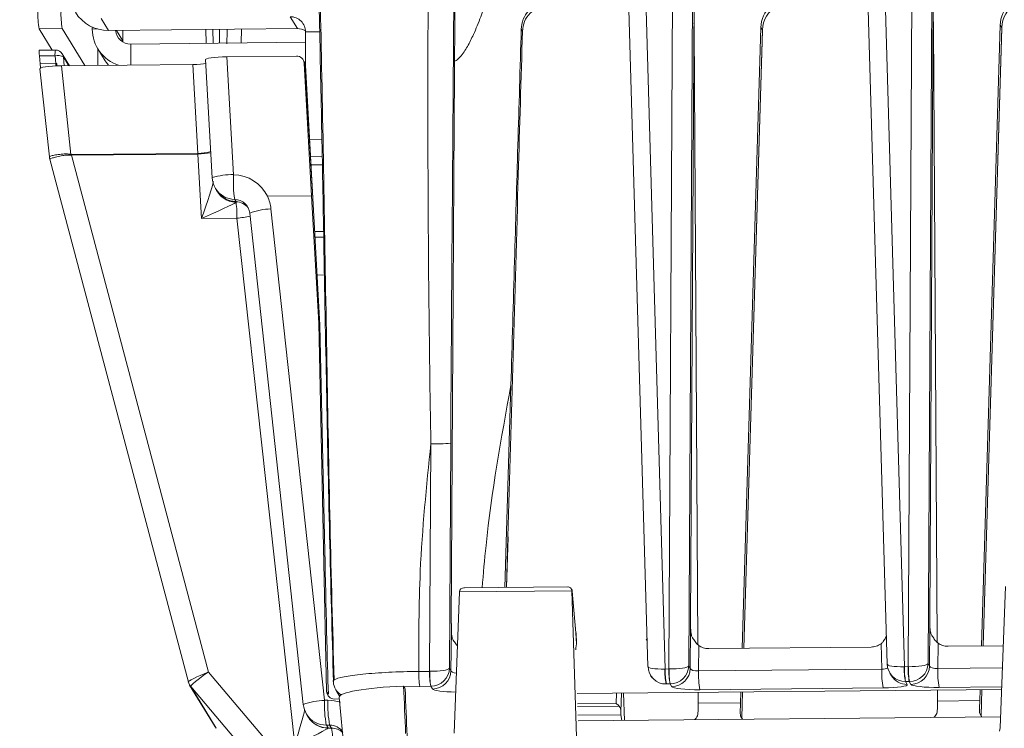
# Model space of a CAD drawing. Header units: millimetres. Extents: x 0 to 1118, y 0 to 864.
# Tile 93 of 256: x 506 to 522, y 280 to 291. Entities that reach past the tile are written whole.
import ezdxf

# ---------------------------------------------------------------- set-up
doc = ezdxf.new("R2010")
doc.units = ezdxf.units.MM
doc.styles.add('SLDTEXTSTYLE3', font='TXT', dxfattribs={"width": 0.605})
doc.dimstyles.new('SLDDIMSTYLE0', dxfattribs={"dimtxt": 3.175, "dimasz": 3.302, "dimexe": 0, "dimexo": 0.0625, "dimgap": 0.79375, "dimtad": 0, "dimtih": 1, "dimtoh": 1, "dimdec": 1, "dimlfac": 4, "dimrnd": 1e-09, "dimzin": 12, "dimdsep": 46, "dimtxsty": 'SLDTEXTSTYLE3', "dimsah": 1, "dimcen": 0.09, "dimadec": 0, "dimazin": 3, "dimtfac": 1, "dimtofl": 0, "dimtmove": 0, "dimatfit": 3, "dimfxl": 1, "dimfrac": 2, "dimtolj": 1, "dimtzin": 12, "dimarcsym": 0})

# ---------------------------------------------------------------- blocks, each defined once
blk = doc.blocks.new('_D_12')
at = {"color": 7, "linetype": 'Continuous', "lineweight": 0}
for p, q in [((520.817, 345.837), (559.739, 345.837)), ((558.139, 345.837), (558.139, 312.211)), ((558.139, 273.712), (558.139, 307.339)), ((443.176, 273.712), (559.739, 273.712))]:
    blk.add_line(p, q, dxfattribs=at)
for points in [[(558.139, 345.837), (557.631, 342.535), (558.647, 342.535)], [(558.139, 273.712), (558.647, 277.014), (557.631, 277.014)]]:
    blk.add_solid(points, dxfattribs=at)
at = {"color": 7, "linetype": 'Continuous', "lineweight": 0, "insert": (552.682, 311.431), "char_height": 3.175, "attachment_point": 1, "style": 'SLDTEXTSTYLE3'}
blk.add_mtext('288.5', dxfattribs=at)
blk = doc.blocks.new('_D_13')
at = {"color": 7, "linetype": 'Continuous', "lineweight": 0}
for p, q in [((441.576, 275.312), (441.576, 357.886)), ((519.351, 346.187), (519.351, 357.886)), ((441.576, 356.286), (475.007, 356.286)), ((519.351, 356.286), (485.921, 356.286))]:
    blk.add_line(p, q, dxfattribs=at)
for points in [[(441.576, 356.286), (444.878, 355.778), (444.878, 356.794)], [(519.351, 356.286), (516.049, 356.794), (516.049, 355.778)]]:
    blk.add_solid(points, dxfattribs=at)
at = {"color": 7, "linetype": 'Continuous', "lineweight": 0, "insert": (475.007, 357.942), "char_height": 3.175, "attachment_point": 1, "style": 'SLDTEXTSTYLE3'}
blk.add_mtext('311.1', dxfattribs=at)

msp = doc.modelspace()

# ---------------------------------------------------------------- linework, layer by layer
at = {"color": 9, "linetype": 'Continuous', "lineweight": 0}
for p, q in [((520.744, 292.745), (520.678, 280.643)), ((516.079, 292.697), (516.43, 280.556)), ((516.489, 280.557), (516.556, 292.702)), ((516.878, 292.707), (516.811, 280.605)), ((519.945, 292.735), (520.297, 280.594)), ((520.356, 280.595), (520.422, 292.739)), ((507.316, 291.057), (507.434, 290.865)), ((510.37, 291.087), (510.487, 290.895)), ((506.687, 290.896), (506.314, 290.892)), ((507.258, 290.889), (507.173, 290.888)), ((507.562, 290.867), (507.664, 290.7)), ((509.122, 290.882), (509.127, 290.659)), ((509.584, 290.886), (509.577, 290.663)), ((510.847, 290.844), (510.619, 290.841)), ((514.124, 290.853), (514.104, 290.885)), ((517.701, 280.891), (518.001, 290.873)), ((518.001, 290.873), (517.976, 290.914)), ((521.567, 280.929), (521.868, 290.911)), ((521.868, 290.911), (521.842, 290.952)), ((507.796, 290.306), (507.796, 290.646)), ((506.571, 290.456), (506.319, 290.453)), ((506.583, 290.331), (506.571, 290.456)), ((506.791, 290.296), (506.705, 290.438)), ((506.705, 290.438), (506.718, 290.296)), ((509.349, 290.441), (509.457, 288.537)), ((506.331, 290.329), (506.583, 290.331)), ((506.674, 290.295), (506.827, 288.864)), ((508.877, 288.88), (508.8, 290.316)), ((510.615, 290.303), (510.596, 290.335)), ((510.737, 288.157), (510.615, 290.303)), ((510.616, 290.303), (510.615, 290.303)), ((510.683, 289.106), (510.883, 289.108)), ((506.835, 288.861), (508.877, 288.88)), ((508.878, 288.87), (506.835, 288.85)), ((506.835, 288.85), (509.048, 280.507)), ((508.938, 287.829), (508.878, 288.87)), ((510.888, 288.828), (510.699, 288.827)), ((510.717, 288.697), (510.891, 288.699)), ((509.475, 288.138), (509.496, 288.103)), ((510.717, 288.195), (510.002, 288.188)), ((510.852, 286.109), (510.737, 288.157)), ((510.737, 288.156), (510.737, 288.157)), ((509.498, 288.098), (509.495, 288.088)), ((509.496, 288.103), (509.498, 288.098)), ((510.06, 287.984), (510.926, 280.051)), ((509.51, 287.834), (508.938, 287.829)), ((510.443, 279.333), (509.51, 287.834)), ((510.767, 287.621), (510.911, 287.622)), ((510.924, 286.918), (510.807, 286.916)), ((510.93, 282.456), (510.852, 286.109)), ((512.623, 280.519), (512.643, 284.195)), ((512.965, 284.2), (512.945, 280.568)), ((513.865, 281.873), (513.89, 282.69)), ((514.921, 281.82), (513.104, 281.802)), ((514.928, 281.808), (514.921, 281.82)), ((514.928, 281.808), (514.928, 281.812)), ((514.988, 281.139), (514.928, 281.808)), ((512.969, 280.529), (512.975, 281.186)), ((512.975, 281.186), (512.975, 281.186)), ((514.988, 281.139), (514.988, 281.143)), ((514.995, 280.962), (514.988, 281.139)), ((514.988, 281.139), (514.989, 281.139)), ((516.835, 280.567), (516.841, 281.223)), ((516.841, 281.223), (516.841, 281.223)), ((520.701, 280.604), (520.708, 281.261)), ((520.708, 281.261), (520.708, 281.261)), ((520.839, 280.974), (520.835, 280.564)), ((516.973, 280.936), (516.969, 280.526)), ((519.929, 280.555), (519.919, 280.965)), ((509.048, 280.507), (511.131, 278.052)), ((512.447, 280.517), (512.623, 280.519)), ((512.623, 280.519), (512.627, 280.519)), ((512.945, 280.568), (512.969, 280.529)), ((516.43, 280.556), (516.426, 280.556)), ((516.43, 280.556), (516.489, 280.557)), ((516.489, 280.557), (516.494, 280.557)), ((516.811, 280.605), (516.835, 280.567)), ((516.969, 280.526), (519.929, 280.555)), ((520.297, 280.594), (520.292, 280.594)), ((520.297, 280.594), (520.356, 280.595)), ((520.356, 280.595), (520.36, 280.595)), ((520.678, 280.643), (520.701, 280.604)), ((520.835, 280.564), (521.878, 280.574)), ((520.315, 280.353), (520.342, 280.308)), ((520.375, 280.353), (520.316, 280.353)), ((520.402, 280.309), (520.375, 280.353)), ((510.873, 277.786), (508.763, 280.273)), ((508.763, 280.272), (509.175, 279.6)), ((510.96, 280.193), (510.987, 280.149)), ((512.466, 280.276), (512.211, 280.268)), ((512.642, 280.278), (512.466, 280.276)), ((512.669, 280.234), (512.642, 280.278)), ((516.508, 280.316), (516.449, 280.315)), ((516.536, 280.271), (516.509, 280.316)), ((519.952, 280.251), (516.992, 280.222)), ((517.667, 279.767), (517.68, 280.186)), ((521.866, 280.269), (520.858, 280.26)), ((521.534, 279.805), (521.546, 280.223)), ((510.926, 280.051), (510.979, 280.051)), ((515.638, 280.001), (515.643, 280.166)), ((520.83, 280.04), (521.514, 280.047)), ((515.014, 279.995), (515.638, 280.001)), ((515.685, 279.957), (515.015, 279.951)), ((516.963, 280.003), (517.648, 280.009)), ((517.644, 279.913), (517.644, 279.913)), ((521.51, 279.95), (521.51, 279.95)), ((511.008, 279.652), (510.955, 279.651)), ((510.955, 279.651), (510.982, 279.607)), ((510.984, 279.603), (511.038, 279.603)), ((511.038, 279.603), (511.008, 279.652))]:
    msp.add_line(p, q, dxfattribs=at)
at = {"color": 7, "linetype": 'Continuous', "lineweight": 15}
for p, q in [((515.802, 292.696), (516.152, 280.595)), ((516.903, 292.666), (516.841, 281.327)), ((519.668, 292.734), (520.019, 280.633)), ((520.769, 292.704), (520.707, 281.365)), ((506.314, 290.892), (506.524, 290.548)), ((506.687, 290.896), (507.053, 290.299)), ((507.173, 290.888), (507.173, 290.92)), ((507.434, 290.865), (510.487, 290.895)), ((507.664, 290.7), (507.664, 290.868)), ((509.007, 290.881), (509.012, 290.658)), ((510.619, 290.247), (510.619, 290.841)), ((516.958, 280.95), (516.901, 290.904)), ((517.976, 290.914), (517.674, 280.891)), ((517.702, 280.891), (518.002, 290.866)), ((518.001, 290.873), (518.002, 290.866)), ((520.824, 280.988), (520.767, 290.942)), ((521.842, 290.952), (521.541, 280.929)), ((521.568, 280.929), (521.868, 290.904)), ((521.868, 290.904), (521.868, 290.911)), ((507.664, 290.7), (507.665, 290.682)), ((506.579, 290.549), (506.316, 290.546)), ((507.263, 290.568), (507.381, 290.376)), ((507.263, 290.568), (507.381, 290.376)), ((507.265, 290.301), (507.265, 290.564)), ((510.619, 290.674), (507.796, 290.646)), ((506.319, 290.453), (506.331, 290.329)), ((506.805, 290.296), (506.687, 290.489)), ((509.004, 290.394), (509.111, 288.488)), ((510.471, 290.452), (509.349, 290.441)), ((510.598, 290.361), (510.578, 290.393)), ((506.327, 290.247), (506.479, 288.825)), ((508.8, 290.316), (506.674, 290.295)), ((510.717, 288.195), (510.596, 290.335)), ((510.737, 288.156), (510.616, 290.303)), ((510.619, 290.302), (510.616, 290.302)), ((506.486, 288.787), (508.725, 280.346)), ((510.705, 288.717), (510.717, 288.697)), ((510.72, 288.695), (510.717, 288.697)), ((510.72, 288.695), (510.891, 288.697)), ((510.72, 288.695), (510.891, 288.697)), ((509.166, 288.314), (509.187, 288.279)), ((510.717, 288.195), (510.833, 286.141)), ((510.852, 286.109), (510.737, 288.156)), ((509.716, 287.916), (510.582, 279.983)), ((510.913, 287.527), (510.772, 287.526)), ((513.004, 286.66), (512.974, 281.289)), ((510.833, 286.141), (510.96, 280.193)), ((510.833, 286.141), (510.852, 286.109)), ((510.931, 282.456), (510.852, 286.109)), ((513.937, 285.137), (513.838, 281.872)), ((513.866, 281.873), (513.891, 282.683)), ((513.891, 282.683), (513.89, 282.69)), ((510.931, 282.456), (510.93, 282.456)), ((513.104, 281.802), (513.018, 279.519)), ((514.86, 281.882), (513.175, 281.866)), ((514.917, 281.844), (514.911, 281.855)), ((514.921, 281.82), (515.003, 279.295)), ((514.988, 281.143), (514.928, 281.812)), ((521.928, 281.888), (521.841, 279.605)), ((512.975, 281.186), (512.975, 281.184)), ((514.995, 280.964), (514.989, 281.139)), ((516.841, 281.223), (516.841, 281.222)), ((520.708, 281.261), (520.708, 281.259)), ((516.125, 281.024), (516.139, 281.05)), ((519.992, 281.062), (520.005, 281.087)), ((514.995, 280.962), (514.984, 280.897)), ((514.984, 280.897), (514.986, 280.865)), ((519.759, 280.911), (517.133, 280.886)), ((521.892, 280.932), (521, 280.923)), ((516.194, 280.453), (516.22, 280.412)), ((520.061, 280.491), (520.086, 280.449)), ((508.746, 280.295), (509.158, 279.623)), ((511.106, 280.223), (511.17, 280.119)), ((512.225, 280.245), (512.204, 280.28)), ((512.228, 280.238), (512.225, 280.245)), ((521.865, 280.226), (515.008, 280.16)), ((516.963, 280.003), (516.962, 280.179)), ((517.653, 280.185), (517.648, 280.009)), ((517.668, 279.766), (517.681, 280.186)), ((520.83, 280.04), (520.828, 280.216)), ((521.52, 280.223), (521.514, 280.047)), ((521.535, 279.803), (521.547, 280.223)), ((511.165, 280.073), (511.086, 280.072)), ((511.163, 280.098), (511.342, 278.184)), ((515.724, 280.167), (515.714, 279.869)), ((515.754, 280.167), (515.771, 279.727)), ((515.714, 279.869), (515.716, 279.819)), ((516.963, 279.906), (516.963, 279.904)), ((517.644, 279.911), (517.644, 279.913)), ((520.829, 279.944), (520.829, 279.942)), ((521.51, 279.949), (521.51, 279.95)), ((510.635, 279.827), (510.662, 279.783)), ((510.663, 279.781), (510.654, 279.796)), ((515.716, 279.819), (515.02, 279.812)), ((515.023, 279.72), (521.848, 279.786)), ((515.716, 279.819), (515.73, 279.727))]:
    msp.add_line(p, q, dxfattribs=at)
at = {"color": 7, "linetype": 'Continuous', "lineweight": 15, "flags": 128}
msp.add_lwpolyline([(507.381, 290.376), (507.395, 290.353), (507.433, 290.303)], dxfattribs=at)
msp.add_lwpolyline([(507.381, 290.376), (507.395, 290.353), (507.433, 290.303)], dxfattribs=at)
at = {"color": 9, "linetype": 'Continuous', "lineweight": 0, "flags": 128}
for points in [[(506.583, 290.331), (506.583, 290.31), (506.582, 290.293)], [(506.599, 290.33), (506.599, 290.309), (506.599, 290.293)]]:
    msp.add_lwpolyline(points, dxfattribs=at)
at = {"color": 7, "linetype": 'Continuous', "lineweight": 15}
for centre, radius, start, end in [((507.529, 291.116), 1.236, 177.439, 190.4485), ((507.903, 291.12), 1.236, 177.439, 190.4485), ((507.426, 291.482), 0.617, 211.5867, 270.7209), ((510.373, 290.841), 0.246, 0.051, 90.8027), ((507.786, 290.888), 0.613, 179.9819, 252.1715), ((507.793, 290.892), 0.246, 185.9167, 270.8008), ((510.49, 290.647), 0.248, 58.8517, 90.6092), ((506.581, 290.424), 0.125, 31.4866, 90.5589), ((510.491, 290.296), 0.125, 3.228, 31.4866), ((506.728, 288.852), 0.25, 186.4154, 195.0996), ((509.486, 288.51), 0.375, 183.228, 211.4866), ((509.507, 288.472), 0.374, 208.8112, 268.6714), ((514.853, 281.805), 0.075, 5.1806, 31.4866), ((514.914, 281.136), 0.075, 2.0838, 5.1806), ((508.905, 280.393), 0.186, 194.8457, 206.4619), ((511.315, 280.351), 0.245, 181.0792, 211.4714), ((510.955, 280.023), 0.375, 186.226, 211.4866), ((509.312, 279.716), 0.18, 213.3024, 220.4508)]:
    msp.add_arc(centre, radius, start, end, dxfattribs=at)
at = {"color": 9, "linetype": 'Continuous', "lineweight": 0}
for centre, radius, start, end in [((506.823, 290.48), 0.253, 164.2344, 185.5426), ((506.617, 290.29), 0.172, 59.4152, 105.4857), ((506.583, 290.425), 0.122, 6.0177, 31.4791), ((510.493, 290.297), 0.123, 2.9924, 31.4748), ((508.286, 287.596), 1.933, 138.9877, 139.5436), ((510.067, 288.865), 3.232, 180.0777, 180.2703), ((508.845, 289.916), 1.036, 271.7798, 283.5487), ((508.807, 290.531), 1.663, 272.4463, 279.7388), ((509.43, 287.482), 1.056, 88.5226, 107.5433), ((511.155, 288.413), 1.703, 175.8048, 189.2967), ((509.518, 288.479), 0.391, 201.6066, 266.6291), ((509.481, 288.507), 0.37, 211.5822, 269.0207), ((509.502, 288.473), 0.37, 211.5822, 269.0207), ((507.943, 287.865), 1.568, 358.8636, 8.1688), ((509.494, 287.852), 0.247, 36.6363, 89.1036), ((510.085, 286.963), 1.022, 91.3585, 111.1119), ((509.364, 289.393), 1.566, 275.3558, 283.1925), ((512.74, 287.809), 3.616, 268.4568, 273.5605), ((514.854, 281.806), 0.0735, 1.9845, 31.4731), ((513.499, 280.479), 1.052, 177.9046, 191.1166), ((513.674, 280.481), 1.052, 177.9046, 191.1166), ((513.925, 280.481), 1.298, 178.2953, 188.9834), ((512.667, 280.535), 0.302, 270.5146, 358.7649), ((517.312, 280.518), 0.887, 177.5283, 193.2338), ((517.482, 280.518), 1.052, 177.9046, 191.1166), ((517.541, 280.518), 1.052, 177.9046, 191.1166), ((517.791, 280.518), 1.298, 178.2953, 188.9834), ((516.533, 280.573), 0.302, 270.5146, 358.7649), ((518.301, 280.474), 1.333, 177.7572, 190.8923), ((521.261, 280.503), 1.333, 177.7572, 190.8923), ((521.178, 280.556), 0.887, 177.5283, 193.2338), ((521.348, 280.556), 1.052, 177.9046, 191.1166), ((521.407, 280.556), 1.052, 177.9046, 191.1166), ((521.658, 280.556), 1.298, 178.2953, 188.9834), ((520.4, 280.611), 0.302, 270.5146, 358.7649), ((522.167, 280.511), 1.333, 177.7572, 190.8923), ((520.338, 280.604), 0.296, 211.5881, 270.7195), ((508.905, 280.393), 0.186, 206.4629, 220.304), ((508.903, 280.391), 0.183, 210.3298, 220.3769), ((511.315, 280.351), 0.245, 211.5027, 240.1834), ((510.95, 279.029), 1.022, 91.3585, 111.1119), ((512.685, 279.977), 1.761, 177.5977, 190.6628), ((512.739, 279.978), 1.761, 177.5977, 190.6628), ((510.95, 280.021), 0.37, 211.5952, 270.7124), ((510.977, 279.977), 0.37, 211.5952, 270.7124), ((510.982, 279.977), 0.374, 211.509, 270.2759), ((509.315, 279.719), 0.183, 211.487, 220.3767), ((511.041, 279.356), 0.247, 44.8662, 90.6608), ((509.895, 279.387), 1.164, 357.6242, 10.6999)]:
    msp.add_arc(centre, radius, start, end, dxfattribs=at)
at = {"color": 7, "linetype": 'Continuous', "lineweight": 15}
for centre, major_axis, ratio, start_param, end_param in [((518.474, 290.911), (0.468, 0.177), 0.967477, 1.20795, 2.761293), ((522.341, 290.949), (0.468, 0.177), 0.967477, 1.20795, 2.761293), ((518.499, 290.869), (0.473, 0.164), 0.954063, 1.807873, 2.785252), ((522.366, 290.907), (0.473, 0.164), 0.954063, 1.807873, 2.785252), ((520.269, 290.928), (0.468, 0.177), 0.967477, 5.937792, 6.100894), ((516.402, 290.891), (0.468, 0.177), 0.967477, 5.937792, 6.100894), ((506.33, 290.421), (-0.014, 0.125), 0.062506, 6.149752, 7.588951), ((509.379, 290.394), (0.376, 0), 0.126145, 1.650703, 3.218761), ((510.472, 290.327), (0.0754, 0.0998), 0.994104, 5.418667, 6.937103), ((506.704, 290.248), (0.377, 0), 0.125499, 1.649357, 3.218329), ((506.32, 290.36), (-0.014, 0.125), 0.062506, 3.748185, 4.447358), ((508.78, 290.347), (0.25, 0), 0.126029, 4.790356, 5.848655), ((506.939, 288.049), (-0.46, 0.775), 0.002842, 6.226083, 6.250126), ((509.47, 287.886), (-0.005, 0.252), 0.988627, 4.805854, 6.24235), ((510.651, 289.679), (-0.201, 3.57), 0.002445, 3.137043, 3.138869), ((510.949, 282.44), (-0.062, 2.863), 0.006498, 1.565127, 2.498199), ((513.185, 281.791), (0.0726, -0.0402), 0.871415, 2.020412, 3.556302), ((514.852, 281.807), (0.0376, 0.0679), 0.851705, 5.323821, 6.859711), ((513.014, 281.302), (0.004, 0.5), 0.078627, 1.597902, 1.807009), ((516.88, 281.34), (0.004, 0.5), 0.078627, 1.597902, 1.807009), ((520.747, 281.378), (0.004, 0.5), 0.078627, 1.597902, 1.807009), ((516.452, 280.607), (0.28, 0.109), 0.96898, 2.78615, 4.339493), ((520.318, 280.645), (0.28, 0.109), 0.96898, 2.78615, 4.339493), ((509.188, 280.061), (0.464, -0.286), 0.032108, 3.19388, 3.217738), ((511.085, 280.197), (0.0754, 0.0998), 0.994104, 2.242167, 3.79551), ((512.669, 280.099), (1.507, -0.001), 0.126048, 1.884754, 3.153534), ((512.038, 286.831), (-1.19, 28.719), 0.003761, 1.800787, 1.828129), ((511.939, 289.221), (-0.992, 23.933), 0.003761, 1.955404, 1.989893), ((520.79, 280.178), (-0.014, 0.5), 0.074223, 4.222434, 4.431541), ((521.477, 280.185), (0.004, 0.5), 0.078627, 4.225088, 4.434196), ((515.642, 279.946), (-0.0676, 0.0693), 0.405823, 4.486137, 5.166815), ((515.64, 279.865), (-0.003, 0.118), 0.634199, 4.724391, 5.592075), ((516.924, 280.14), (-0.014, 0.5), 0.074223, 4.222434, 4.431541), ((517.611, 280.147), (0.004, 0.5), 0.078627, 4.225088, 4.434196), ((511.011, 279.4), (-0.005, 0.252), 0.988627, 5.245789, 6.271931), ((521.592, 279.611), (0.224, 0.112), 0.984419, 5.582831, 5.789037)]:
    msp.add_ellipse(centre, major_axis=major_axis, ratio=ratio, start_param=start_param, end_param=end_param, dxfattribs=at)
at = {"color": 9, "linetype": 'Continuous', "lineweight": 0}
for centre, major_axis, ratio, start_param, end_param in [((509.678, 294.686), (0.306, 10.374), 0.034822, 1.947145, 1.970632), ((509.688, 294.679), (0.315, 10.362), 0.022839, 1.946392, 1.970917), ((506.59, 290.331), (0.127, -0.011), 0.005277, 4.661947, 4.78531), ((506.108, 291.675), (-0.731, 2.824), 0.128397, 3.080832, 3.131892), ((506.089, 291.702), (-0.748, 2.841), 0.0425, 3.079793, 3.130853), ((508.896, 288.853), (-0.028, 0.25), 0.062546, 1.45483, 1.498463), ((509.441, 287.913), (0.377, 0.499), 0.994104, 5.812353, 6.907523), ((508.918, 287.845), (0.215, 0.606), 0.036618, 4.698554, 6.018746), ((509.441, 287.913), (0.377, 0.499), 0.994104, 5.471026, 5.812353), ((508.918, 287.845), (0.59, 0.255), 0.035064, 4.729823, 6.050015), ((509.076, 280.483), (0.352, 0.137), 0.08807, 1.618567, 3.150112), ((509.076, 280.483), (0.313, 0.21), 0.096289, 1.59826, 3.129805), ((512.646, 280.57), (0.3, 0.002), 0.169449, 4.649132, 6.202475), ((512.646, 280.57), (0.281, 0.106), 0.969119, 4.351018, 5.904361), ((513.093, 280.535), (0.125, 0.003), 0.381163, 3.206335, 4.386069), ((516.452, 280.607), (0.3, 0.012), 0.166872, 3.065446, 4.618789), ((516.512, 280.608), (0.3, 0.002), 0.169449, 4.649132, 6.202475), ((516.512, 280.608), (0.281, 0.106), 0.969119, 4.351018, 5.904361), ((516.96, 280.573), (0.125, 0.003), 0.381163, 3.206335, 4.775307), ((519.918, 280.602), (0.125, -0.009), 0.372033, 4.825712, 5.795335), ((520.318, 280.645), (0.3, 0.012), 0.166872, 3.065446, 4.618789), ((520.379, 280.645), (0.3, 0.002), 0.169449, 4.649132, 6.202475), ((520.379, 280.645), (0.281, 0.106), 0.969119, 4.351018, 5.904361), ((520.826, 280.611), (0.125, 0.003), 0.381163, 3.206335, 4.775307), ((520.32, 280.346), (0.05, 0), 0.127593, 1.651539, 1.666339), ((520.378, 280.347), (0.05, 0), 0.127699, 1.631378, 1.646177), ((509.045, 279.94), (-0.282, 0.333), 0.009709, 0.038887, 0.062745), ((512.645, 280.271), (0.05, 0), 0.127699, 1.631378, 1.646177), ((513.093, 280.238), (0.425, 0), 0.126902, 3.21914, 4.593474), ((516.453, 280.309), (0.05, 0), 0.127593, 1.651539, 1.666339), ((516.512, 280.309), (0.05, 0), 0.127699, 1.631378, 1.646177), ((516.96, 280.276), (0.425, 0), 0.126902, 3.21914, 4.788112), ((519.918, 280.304), (0.425, 0), 0.126831, 4.791797, 6.360769), ((520.826, 280.313), (0.425, 0), 0.126902, 3.21914, 4.788112), ((510.982, 279.427), (0.377, 0.499), 0.994104, 0.32114, 0.653918), ((510.423, 279.349), (0.186, 0.587), 0.037776, 4.696669, 5.896468), ((509.453, 279.274), (-0.279, 0.327), 0.010018, 0.063715, 0.087573), ((510.423, 279.349), (0.56, 0.255), 0.036984, 4.729909, 6.239618), ((510.355, 279.601), (0.629, 0), 0.125622, 0.02221, 0.076916)]:
    msp.add_ellipse(centre, major_axis=major_axis, ratio=ratio, start_param=start_param, end_param=end_param, dxfattribs=at)
at = {"color": 7, "linetype": 'Continuous', "lineweight": 15}
for points, knots in [([(510.807, 293.187), (510.829, 292.38), (510.874, 290.694), (510.919, 288.137), (510.963, 285.515), (511.01, 282.929), (511.057, 281.214), (511.08, 280.379)], [0, 0, 0, 0, 0.18843, 0.393772, 0.59961, 0.804891, 1, 1, 1, 1]), ([(511.07, 280.346), (511.048, 281.136), (511.004, 282.721), (510.957, 285.09), (510.917, 287.287), (510.88, 289.317), (510.841, 291.179), (510.808, 292.424), (510.791, 293.044)], [0, 0, 0, 0, 0.18549, 0.372332, 0.560111, 0.707508, 0.854181, 1, 1, 1, 1]), ([(513.042, 292.62), (513.033, 291.325), (513.02, 289.339), (513.008, 287.352), (513.004, 286.66)], [0, 0, 0, 0, 0.651491, 1, 1, 1, 1]), ([(513.631, 291.599), (513.573, 291.427), (513.482, 291.154), (513.346, 290.825), (513.238, 290.603), (513.144, 290.464), (513.07, 290.385), (513.036, 290.372), (513.027, 290.369)], [0, 0, 0, 0, 0.376997, 0.598189, 0.753058, 0.907298, 0.976149, 1, 1, 1, 1]), ([(514.104, 290.885), (514.111, 290.94), (514.126, 291.05), (514.219, 291.193), (514.353, 291.3), (514.494, 291.353), (514.583, 291.358), (514.613, 291.36)], [0, 0, 0, 0, 0.218954, 0.43764, 0.662353, 0.88461, 1, 1, 1, 1]), ([(514.124, 290.853), (514.132, 290.907), (514.148, 291.016), (514.236, 291.146), (514.321, 291.207), (514.362, 291.236)], [0, 0, 0, 0, 0.340044, 0.68683, 1, 1, 1, 1]), ([(513.89, 282.69), (513.918, 283.662), (513.976, 285.605), (514.05, 288.339), (514.101, 290.082), (514.124, 290.853)], [0, 0, 0, 0, 0.357969, 0.716026, 1, 1, 1, 1]), ([(514.104, 290.885), (514.068, 289.636), (514.012, 287.719), (513.956, 285.804), (513.937, 285.137)], [0, 0, 0, 0, 0.651491, 1, 1, 1, 1]), ([(513.027, 280.994), (513.019, 281.003), (513.001, 281.024), (512.978, 281.086), (512.976, 281.144), (512.975, 281.184)], [0, 0, 0, 0, 0.186778, 0.427912, 1, 1, 1, 1]), ([(516.894, 281.032), (516.886, 281.041), (516.867, 281.062), (516.845, 281.124), (516.843, 281.181), (516.841, 281.222)], [0, 0, 0, 0, 0.1867781, 0.4279123, 1, 1, 1, 1]), ([(520.76, 281.07), (520.752, 281.079), (520.734, 281.1), (520.711, 281.162), (520.709, 281.219), (520.708, 281.259)], [0, 0, 0, 0, 0.186778, 0.427912, 1, 1, 1, 1]), ([(513.071, 280.931), (513.07, 280.932), (513.051, 280.949), (513.039, 280.972), (513.027, 280.994)], [0, 0, 0, 0, 0.049607, 1, 1, 1, 1]), ([(516.973, 280.936), (516.959, 280.947), (516.927, 280.975), (516.906, 281.011), (516.894, 281.032)], [0, 0, 0, 0, 0.406808, 1, 1, 1, 1]), ([(519.992, 281.062), (519.981, 281.041), (519.963, 281.005), (519.931, 280.976), (519.919, 280.965)], [0, 0, 0, 0, 0.593192, 1, 1, 1, 1]), ([(520.839, 280.974), (520.826, 280.985), (520.793, 281.013), (520.772, 281.048), (520.76, 281.07)], [0, 0, 0, 0, 0.406808, 1, 1, 1, 1]), ([(521, 280.923), (520.969, 280.926), (520.911, 280.93), (520.862, 280.96), (520.839, 280.974)], [0, 0, 0, 0, 0.540791, 1, 1, 1, 1]), ([(517.133, 280.886), (517.102, 280.888), (517.045, 280.893), (516.995, 280.923), (516.973, 280.936)], [0, 0, 0, 0, 0.540791, 1, 1, 1, 1]), ([(519.919, 280.965), (519.892, 280.949), (519.843, 280.918), (519.785, 280.914), (519.759, 280.911)], [0, 0, 0, 0, 0.534039, 1, 1, 1, 1]), ([(516.91, 279.743), (516.918, 279.75), (516.937, 279.767), (516.959, 279.817), (516.961, 279.869), (516.963, 279.904)], [0, 0, 0, 0, 0.186778, 0.427912, 1, 1, 1, 1]), ([(517.679, 279.75), (517.669, 279.762), (517.645, 279.79), (517.642, 279.847), (517.643, 279.892), (517.644, 279.911)], [0, 0, 0, 0, 0.288971, 0.6992, 1, 1, 1, 1]), ([(520.777, 279.781), (520.785, 279.788), (520.803, 279.805), (520.826, 279.855), (520.828, 279.906), (520.829, 279.942)], [0, 0, 0, 0, 0.186778, 0.427912, 1, 1, 1, 1]), ([(521.545, 279.788), (521.535, 279.8), (521.512, 279.828), (521.508, 279.885), (521.51, 279.93), (521.51, 279.949)], [0, 0, 0, 0, 0.288971, 0.6992, 1, 1, 1, 1]), ([(509.158, 279.623), (509.159, 279.623), (509.16, 279.62), (509.162, 279.618), (509.163, 279.616)], [0, 0, 0, 0, 0.2940677, 1, 1, 1, 1])]:
    msp.add_open_spline(points, degree=3, knots=knots, dxfattribs=at)
at = {"color": 9, "linetype": 'Continuous', "lineweight": 0}
for points, knots in [([(512.643, 284.195), (512.643, 284.195), (512.63, 284.996), (512.596, 287.398), (512.592, 290.216), (512.603, 292.231), (512.605, 292.647)], [0, 0, 0, 0, 0.000002, 0.284661, 0.852351, 1, 1, 1, 1]), ([(513.022, 292.652), (513.02, 292.234), (513.008, 290.218), (512.984, 287.4), (512.969, 285), (512.965, 284.2)], [0, 0, 0, 0, 0.148136, 0.716038, 1, 1, 1, 1]), ([(506.479, 288.824), (506.48, 288.826), (506.481, 288.831), (506.519, 288.844), (506.595, 288.859), (506.684, 288.87), (506.765, 288.874), (506.809, 288.867), (506.827, 288.864)], [0, 0, 0, 0, 0.139328, 0.357239, 0.564405, 0.766941, 0.905839, 1, 1, 1, 1]), ([(506.815, 288.85), (506.799, 288.851), (506.757, 288.855), (506.682, 288.844), (506.596, 288.826), (506.524, 288.806), (506.487, 288.792), (506.487, 288.788), (506.486, 288.786)], [0, 0, 0, 0, 0.086699, 0.221698, 0.424446, 0.63458, 0.857093, 1, 1, 1, 1]), ([(513.472, 281.869), (513.492, 282.096), (513.584, 283.191), (513.781, 284.276), (513.937, 285.137)], [0, 0, 0, 0, 0.207292, 1, 1, 1, 1]), ([(512.643, 284.195), (512.573, 283.508), (512.449, 282.286), (512.448, 281.057), (512.447, 280.517)], [0, 0, 0, 0, 0.561315, 1, 1, 1, 1]), ([(512.975, 281.184), (512.975, 281.184), (512.975, 281.185), (512.975, 281.185), (512.975, 281.186)], [0, 0, 0, 0, 0.0964241, 1, 1, 1, 1]), ([(516.841, 281.222), (516.841, 281.222), (516.841, 281.222), (516.841, 281.223), (516.841, 281.223)], [0, 0, 0, 0, 0.096424, 1, 1, 1, 1]), ([(520.708, 281.259), (520.708, 281.26), (520.708, 281.26), (520.708, 281.261), (520.708, 281.261)], [0, 0, 0, 0, 0.096424, 1, 1, 1, 1]), ([(511.07, 280.346), (511.07, 280.346), (511.061, 280.358), (511.072, 280.387), (511.216, 280.433), (511.527, 280.476), (511.951, 280.506), (512.281, 280.516), (512.447, 280.517), (512.447, 280.517)], [0, 0, 0, 0, 0.000006, 0.14844, 0.362903, 0.575626, 0.787745, 0.999994, 1, 1, 1, 1]), ([(517.644, 279.913), (517.644, 279.912), (517.644, 279.912), (517.644, 279.911), (517.644, 279.911)], [0, 0, 0, 0, 0.903576, 1, 1, 1, 1]), ([(521.51, 279.95), (521.51, 279.95), (521.51, 279.949), (521.51, 279.949), (521.51, 279.949)], [0, 0, 0, 0, 0.903576, 1, 1, 1, 1])]:
    msp.add_open_spline(points, degree=3, knots=knots, dxfattribs=at)

# ---------------------------------------------------------------- dimensions: what is measured, and where the dimension line sits
at = {"color": 7, "linetype": 'Continuous', "lineweight": 0}
dim = msp.add_linear_dim(base=(519.351, 356.286), p1=(441.576, 273.712), p2=(519.351, 344.587), dimstyle='SLDDIMSTYLE0', dxfattribs=at)
dim.commit()
dim.dimension.update_dxf_attribs({"geometry": '_D_13', "text_midpoint": (480.464, 356.286), "dimtype": 160})
dim = msp.add_linear_dim(base=(558.139, 345.837), p1=(441.576, 273.712), p2=(519.217, 345.837), angle=90, dimstyle='SLDDIMSTYLE0', dxfattribs=at)
dim.commit()
dim.dimension.update_dxf_attribs({"geometry": '_D_12', "text_midpoint": (558.139, 309.775), "dimtype": 160})

doc.saveas('drawing.dxf')
